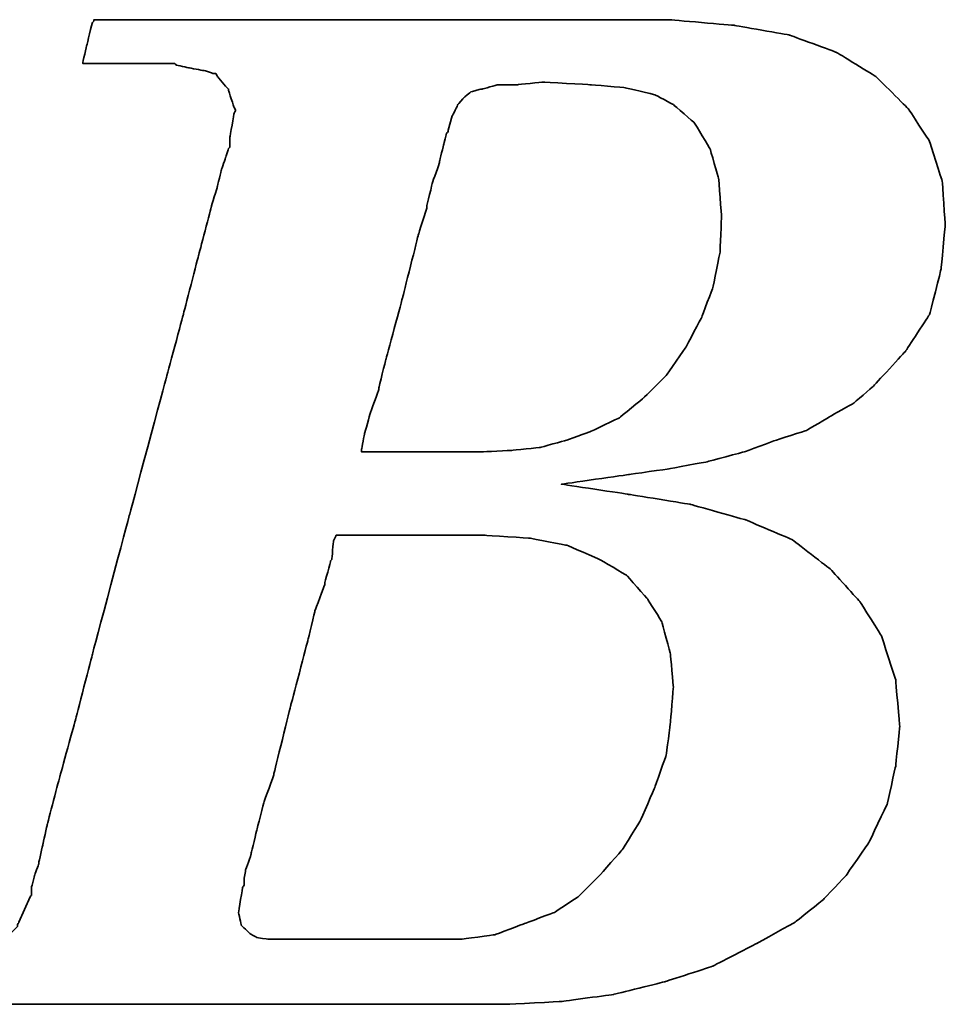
# Model space of a CAD drawing. Header units: millimetres. Extents: x 20 to 954, y -207 to 523.
# Tile 28 of 43: x 123.16 to 124.7, y 57.82 to 59.45. Entities that reach past the tile are written whole.
import ezdxf

# ---------------------------------------------------------------- set-up
doc = ezdxf.new("R2010")
doc.units = ezdxf.units.MM
doc.header["$LTSCALE"] = 0.1
doc.layers.add('DIM', color=4, linetype='CONTINUOUS')
doc.layers.add('layer 1', color=7, linetype='CONTINUOUS')

# ---------------------------------------------------------------- blocks, each defined once
blk = doc.blocks.new('TBI MOTION logo(完整正式版)')
at = {"layer": 'layer 1', "color": 22, "lineweight": 35}
for points, knots in [([(-64.65375, -6.86375), (-64.65375, -6.86375), (-64.84375, -7.29625), (-64.84375, -7.29625), (-64.84375, -7.29625), (-64.84375, -7.29625), (-64.86875, -7.34375), (-64.86875, -7.34375), (-64.86875, -7.34375), (-64.86875, -7.34375), (-64.86875, -7.36875), (-64.86875, -7.36875), (-64.86875, -7.36875), (-64.86875, -7.36875), (-65.15375, -7.65375), (-65.15375, -7.65375), (-65.15375, -7.65375), (-65.15375, -7.65375), (-65.17875, -7.65375), (-65.17875, -7.65375), (-65.17875, -7.65375), (-65.17875, -7.65375), (-65.20375, -7.67875), (-65.20375, -7.67875), (-65.20375, -7.67875), (-65.20375, -7.67875), (-65.58875, -7.87125), (-65.58875, -7.87125), (-65.58875, -7.87125), (-65.58875, -7.87125), (-65.63375, -7.87125), (-65.63375, -7.87125), (-65.63375, -7.87125), (-65.63375, -7.87125), (-65.65875, -7.89375), (-65.65875, -7.89375), (-65.65875, -7.89375), (-65.65875, -7.89375), (-66.09375, -7.94375), (-66.09375, -7.94375), (-66.09375, -7.94375), (-66.09375, -7.94375), (-66.11375, -7.94375), (-66.11375, -7.94375), (-66.11375, -7.94375), (-66.11375, -7.94375), (-66.16375, -7.94375), (-66.16375, -7.94375), (-66.16375, -7.94375), (-66.16375, -7.94375), (-66.30875, -7.94375), (-66.30875, -7.94375), (-66.30875, -7.94375), (-66.30875, -7.94375), (-66.69375, -7.94375), (-66.69375, -7.94375), (-66.69375, -7.94375), (-66.69375, -7.94375), (-67.07375, -7.94375), (-67.07375, -7.94375), (-67.07375, -7.94375), (-67.07375, -7.94375), (-67.12375, -7.94375), (-67.12375, -7.94375), (-67.12375, -7.94375), (-67.12375, -7.94375), (-67.12375, -7.96625), (-67.12375, -7.96625), (-67.12375, -7.96625), (-67.12375, -7.96625), (-67.14875, -7.99125), (-67.14875, -7.99125), (-67.14875, -7.99125), (-67.14875, -7.99125), (-67.24375, -8.34875), (-67.24375, -8.34875), (-67.24375, -8.34875), (-67.24375, -8.34875), (-67.31375, -8.68625), (-67.31375, -8.68625), (-67.31375, -8.68625), (-67.31375, -8.68625), (-67.26875, -8.68625), (-67.26875, -8.68625), (-67.26875, -8.68625), (-67.26875, -8.68625), (-67.07375, -8.68625), (-67.07375, -8.68625), (-67.07375, -8.68625), (-67.07375, -8.68625), (-66.54875, -8.68625), (-66.54875, -8.68625), (-66.54875, -8.68625), (-66.54875, -8.68625), (-65.82625, -8.68625), (-65.82625, -8.68625), (-65.82625, -8.68625), (-65.82625, -8.68625), (-65.01375, -8.68625), (-65.01375, -8.68625), (-65.01375, -8.68625), (-65.01375, -8.68625), (-64.05375, -8.68625), (-64.05375, -8.68625), (-64.05375, -8.68625), (-64.05375, -8.68625), (-62.08375, -8.68625), (-62.08375, -8.68625), (-62.08375, -8.68625), (-62.08375, -8.68625), (-60.06875, -8.68625), (-60.06875, -8.68625), (-60.06875, -8.68625), (-60.06875, -8.68625), (-59.10875, -8.68625), (-59.10875, -8.68625), (-59.10875, -8.68625), (-59.10875, -8.68625), (-58.29375, -8.68625), (-58.29375, -8.68625), (-58.29375, -8.68625), (-58.29375, -8.68625), (-57.57375, -8.68625), (-57.57375, -8.68625), (-57.57375, -8.68625), (-57.57375, -8.68625), (-57.04875, -8.68625), (-57.04875, -8.68625), (-57.04875, -8.68625), (-57.04875, -8.68625), (-56.85375, -8.68625), (-56.85375, -8.68625), (-56.85375, -8.68625), (-56.85375, -8.68625), (-56.70875, -8.68625), (-56.70875, -8.68625), (-56.70875, -8.68625), (-56.70875, -8.68625), (-56.61375, -8.68625), (-56.61375, -8.68625), (-56.61375, -8.68625), (-56.61375, -8.68625), (-56.56875, -8.68625), (-56.56875, -8.68625), (-56.56875, -8.68625), (-56.56875, -8.68625), (-55.65375, -8.63875), (-55.65375, -8.63875), (-55.65375, -8.63875), (-55.65375, -8.63875), (-54.76875, -8.51875), (-54.76875, -8.51875), (-54.76875, -8.51875), (-54.76875, -8.51875), (-53.90375, -8.30375), (-53.90375, -8.30375), (-53.90375, -8.30375), (-53.90375, -8.30375), (-53.08875, -8.03875), (-53.08875, -8.03875), (-53.08875, -8.03875), (-53.08875, -8.03875), (-52.34375, -7.65375), (-52.34375, -7.65375), (-52.34375, -7.65375), (-52.34375, -7.65375), (-51.69875, -7.29625), (-51.69875, -7.29625), (-51.69875, -7.29625), (-51.69875, -7.29625), (-51.21875, -6.91125), (-51.21875, -6.91125), (-51.21875, -6.91125), (-51.21875, -6.91125), (-50.83375, -6.50375), (-50.83375, -6.50375), (-50.83375, -6.50375), (-50.83375, -6.50375), (-50.44875, -5.94875), (-50.44875, -5.94875), (-50.44875, -5.94875), (-50.44875, -5.94875), (-50.13875, -5.30375), (-50.13875, -5.30375), (-50.13875, -5.30375), (-50.13875, -5.30375), (-49.99375, -4.65375), (-49.99375, -4.65375), (-49.99375, -4.65375), (-49.99375, -4.65375), (-49.92375, -3.98375), (-49.92375, -3.98375), (-49.92375, -3.98375), (-49.92375, -3.98375), (-49.99375, -3.19374), (-49.99375, -3.19374), (-49.99375, -3.19374), (-49.99375, -3.19374), (-50.23374, -2.44874), (-50.23374, -2.44874), (-50.23374, -2.44874), (-50.23374, -2.44874), (-50.59375, -1.87374), (-50.59375, -1.87374), (-50.59375, -1.87374), (-50.59375, -1.87374), (-51.09875, -1.31874), (-51.09875, -1.31874), (-51.09875, -1.31874), (-51.09875, -1.31874), (-51.74375, -0.81875), (-51.74375, -0.81875), (-51.74375, -0.81875), (-51.74375, -0.81875), (-52.53875, -0.48125), (-52.53875, -0.48125), (-52.53875, -0.48125), (-52.53875, -0.48125), (-53.47375, -0.21875), (-53.47375, -0.21875), (-53.47375, -0.21875), (-53.47375, -0.21875), (-54.52875, -0.04874), (-54.52875, -0.04874), (-54.52875, -0.04874), (-54.52875, -0.04874), (-55.65375, 0.12125), (-55.65375, 0.12125), (-55.65375, 0.12125), (-55.65375, 0.12125), (-54.50375, 0.28624), (-54.50375, 0.28624), (-54.50375, 0.28624), (-54.50375, 0.28624), (-53.83375, 0.38124), (-53.83375, 0.38124), (-53.83375, 0.38124), (-53.83375, 0.38124), (-53.18375, 0.50125), (-53.18375, 0.50125), (-53.18375, 0.50125), (-53.18375, 0.50125), (-52.55875, 0.66874), (-52.55875, 0.66874), (-52.55875, 0.66874), (-52.55875, 0.66874), (-52.03375, 0.86124), (-52.03375, 0.86124), (-52.03375, 0.86124), (-52.03375, 0.86124), (-51.50374, 1.03124), (-51.50374, 1.03124), (-51.50374, 1.03124), (-51.50374, 1.03124), (-51.09875, 1.27125), (-51.09875, 1.27125), (-51.09875, 1.27125), (-51.09875, 1.27125), (-50.71375, 1.48624), (-50.71375, 1.48624), (-50.71375, 1.48624), (-50.71375, 1.48624), (-50.37625, 1.77625), (-50.37625, 1.77625), (-50.37625, 1.77625), (-50.37625, 1.77625), (-49.82375, 2.37625), (-49.82375, 2.37625), (-49.82375, 2.37625), (-49.82375, 2.37625), (-49.41875, 2.99625), (-49.41875, 2.99625), (-49.41875, 2.99625), (-49.41875, 2.99625), (-49.22375, 3.76625), (-49.22375, 3.76625), (-49.22375, 3.76625), (-49.22375, 3.76625), (-49.15375, 4.50874), (-49.15375, 4.50874), (-49.15375, 4.50874), (-49.15375, 4.50874), (-49.20375, 5.25125), (-49.20375, 5.25125), (-49.20375, 5.25125), (-49.20375, 5.25125), (-49.41875, 5.92625), (-49.41875, 5.92625), (-49.41875, 5.92625), (-49.41875, 5.92625), (-49.77875, 6.47625), (-49.77875, 6.47625), (-49.77875, 6.47625), (-49.77875, 6.47625), (-50.33125, 7.02624), (-50.33125, 7.02624), (-50.33125, 7.02624), (-50.33125, 7.02624), (-51.00125, 7.43625), (-51.00125, 7.43625), (-51.00125, 7.43625), (-51.00125, 7.43625), (-51.79375, 7.72625), (-51.79375, 7.72625), (-51.79375, 7.72625), (-51.79375, 7.72625), (-52.72875, 7.89124), (-52.72875, 7.89124), (-52.72875, 7.89124), (-52.72875, 7.89124), (-53.83375, 7.98625), (-53.83375, 7.98625), (-53.83375, 7.98625), (-53.83375, 7.98625), (-53.92875, 7.98625), (-53.92875, 7.98625), (-53.92875, 7.98625), (-53.92875, 7.98625), (-54.26375, 7.98625), (-54.26375, 7.98625), (-54.26375, 7.98625), (-54.26375, 7.98625), (-54.74375, 7.98625), (-54.74375, 7.98625), (-54.74375, 7.98625), (-54.74375, 7.98625), (-55.36875, 7.98625), (-55.36875, 7.98625), (-55.36875, 7.98625), (-55.36875, 7.98625), (-56.13375, 7.98625), (-56.13375, 7.98625), (-56.13375, 7.98625), (-56.13375, 7.98625), (-56.94875, 7.98625), (-56.94875, 7.98625), (-56.94875, 7.98625), (-56.94875, 7.98625), (-58.77625, 7.98625), (-58.77625, 7.98625), (-58.77625, 7.98625), (-58.77625, 7.98625), (-60.59875, 7.98625), (-60.59875, 7.98625), (-60.59875, 7.98625), (-60.59875, 7.98625), (-61.41375, 7.98625), (-61.41375, 7.98625), (-61.41375, 7.98625), (-61.41375, 7.98625), (-62.17875, 7.98625), (-62.17875, 7.98625), (-62.17875, 7.98625), (-62.17875, 7.98625), (-62.80375, 7.98625), (-62.80375, 7.98625), (-62.80375, 7.98625), (-62.80375, 7.98625), (-63.30625, 7.98625), (-63.30625, 7.98625), (-63.30625, 7.98625), (-63.30625, 7.98625), (-63.57375, 7.98625), (-63.57375, 7.98625), (-63.57375, 7.98625), (-63.57375, 7.98625), (-63.57375, 7.96375), (-63.57375, 7.96375), (-63.57375, 7.96375), (-63.57375, 7.96375), (-63.59875, 7.94125), (-63.59875, 7.94125), (-63.59875, 7.94125), (-63.59875, 7.94125), (-63.69375, 7.55625), (-63.69375, 7.55625), (-63.69375, 7.55625), (-63.69375, 7.55625), (-63.76375, 7.24624), (-63.76375, 7.24624), (-63.76375, 7.24624), (-63.76375, 7.24624), (-63.23875, 7.24624), (-63.23875, 7.24624), (-63.23875, 7.24624), (-63.23875, 7.24624), (-62.75875, 7.24624), (-62.75875, 7.24624), (-62.75875, 7.24624), (-62.75875, 7.24624), (-62.61125, 7.24624), (-62.61125, 7.24624), (-62.61125, 7.24624), (-62.61125, 7.24624), (-62.56625, 7.24624), (-62.56625, 7.24624), (-62.56625, 7.24624), (-62.56625, 7.24624), (-62.22875, 7.24624), (-62.22875, 7.24624), (-62.22875, 7.24624), (-62.22875, 7.24624), (-62.20375, 7.24624), (-62.20375, 7.24624), (-62.20375, 7.24624), (-62.20375, 7.24624), (-62.17875, 7.21875), (-62.17875, 7.21875), (-62.17875, 7.21875), (-62.17875, 7.21875), (-61.96375, 7.17125), (-61.96375, 7.17125), (-61.96375, 7.17125), (-61.96375, 7.17125), (-61.72375, 7.12624), (-61.72375, 7.12624), (-61.72375, 7.12624), (-61.72375, 7.12624), (-61.70375, 7.12624), (-61.70375, 7.12624), (-61.70375, 7.12624), (-61.70375, 7.12624), (-61.55875, 7.07624), (-61.55875, 7.07624), (-61.55875, 7.07624), (-61.55875, 7.07624), (-61.50875, 7.07624), (-61.50875, 7.07624), (-61.50875, 7.07624), (-61.50875, 7.07624), (-61.48375, 7.02624), (-61.48375, 7.02624), (-61.48375, 7.02624), (-61.48375, 7.02624), (-61.31875, 6.83375), (-61.31875, 6.83375), (-61.31875, 6.83375), (-61.31875, 6.83375), (-61.29375, 6.81125), (-61.29375, 6.81125), (-61.29375, 6.81125), (-61.29375, 6.81125), (-61.29375, 6.78625), (-61.29375, 6.78625), (-61.29375, 6.78625), (-61.29375, 6.78625), (-61.19875, 6.50124), (-61.19875, 6.50124), (-61.19875, 6.50124), (-61.19875, 6.50124), (-61.17375, 6.45124), (-61.17375, 6.45124), (-61.17375, 6.45124), (-61.17375, 6.45124), (-61.19875, 6.40625), (-61.19875, 6.40625), (-61.19875, 6.40625), (-61.19875, 6.40625), (-61.26875, 5.99624), (-61.26875, 5.99624), (-61.26875, 5.99624), (-61.26875, 5.99624), (-61.26875, 5.85125), (-61.26875, 5.85125), (-61.26875, 5.85125), (-61.26875, 5.85125), (-61.26875, 5.82625), (-61.26875, 5.82625), (-61.26875, 5.82625), (-61.26875, 5.82625), (-61.29375, 5.80625), (-61.29375, 5.80625), (-61.29375, 5.80625), (-61.29375, 5.80625), (-61.34125, 5.66125), (-61.34125, 5.66125), (-61.34125, 5.66125), (-61.34125, 5.66125), (-61.41375, 5.44625), (-61.41375, 5.44625), (-61.41375, 5.44625), (-61.41375, 5.44625), (-61.48375, 5.15625), (-61.48375, 5.15625), (-61.48375, 5.15625), (-61.48375, 5.15625), (-61.58375, 4.82124), (-61.58375, 4.82124), (-61.58375, 4.82124), (-61.58375, 4.82124), (-61.79875, 4.00375), (-61.79875, 4.00375), (-61.79875, 4.00375), (-61.79875, 4.00375), (-62.05875, 2.99625), (-62.05875, 2.99625), (-62.05875, 2.99625), (-62.05875, 2.99625), (-62.34875, 1.91625), (-62.34875, 1.91625), (-62.34875, 1.91625), (-62.34875, 1.91625), (-62.97375, -0.41124), (-62.97375, -0.41124), (-62.97375, -0.41124), (-62.97375, -0.41124), (-63.59875, -2.75875), (-63.59875, -2.75875), (-63.59875, -2.75875), (-63.59875, -2.75875), (-63.88375, -3.86374), (-63.88375, -3.86374), (-63.88375, -3.86374), (-63.88375, -3.86374), (-64.14875, -4.82374), (-64.14875, -4.82374), (-64.14875, -4.82374), (-64.14875, -4.82374), (-64.36375, -5.64125), (-64.36375, -5.64125), (-64.36375, -5.64125), (-64.36375, -5.64125), (-64.43625, -5.97625), (-64.43625, -5.97625), (-64.43625, -5.97625), (-64.43625, -5.97625), (-64.50875, -6.28625), (-64.50875, -6.28625), (-64.50875, -6.28625), (-64.50875, -6.28625), (-64.50875, -6.30875), (-64.50875, -6.30875), (-64.50875, -6.30875), (-64.50875, -6.30875), (-64.57875, -6.50375), (-64.57875, -6.50375), (-64.57875, -6.50375), (-64.57875, -6.50375), (-64.62875, -6.69625), (-64.62875, -6.69625), (-64.62875, -6.69625), (-64.62875, -6.69625), (-64.62875, -6.76875), (-64.62875, -6.76875), (-64.62875, -6.76875), (-64.62875, -6.76875), (-64.62875, -6.81375), (-64.62875, -6.81375), (-64.62875, -6.81375), (-64.62875, -6.81375), (-64.62875, -6.83875), (-64.62875, -6.83875), (-64.62875, -6.83875), (-64.62875, -6.83875), (-64.65375, -6.86375), (-64.65375, -6.86375)], [0, 0, 0, 0, 0.00719424, 0.00719424, 0.00719424, 0.00719425, 0.01438849, 0.01438849, 0.01438849, 0.0143885, 0.02158273, 0.02158273, 0.02158273, 0.02158274, 0.02877698, 0.02877698, 0.02877698, 0.02877699, 0.03597122, 0.03597122, 0.03597122, 0.03597123, 0.04316547, 0.04316547, 0.04316547, 0.04316548, 0.05035971, 0.05035971, 0.05035971, 0.05035972, 0.05755396, 0.05755396, 0.05755396, 0.05755397, 0.0647482, 0.0647482, 0.0647482, 0.06474821, 0.07194245, 0.07194245, 0.07194245, 0.07194246, 0.07913669, 0.07913669, 0.07913669, 0.0791367, 0.08633094, 0.08633094, 0.08633094, 0.08633095, 0.09352518, 0.09352518, 0.09352518, 0.09352519, 0.10071942, 0.10071942, 0.10071942, 0.10071943, 0.10791367, 0.10791367, 0.10791367, 0.10791368, 0.11510791, 0.11510791, 0.11510791, 0.11510792, 0.12230216, 0.12230216, 0.12230216, 0.12230217, 0.1294964, 0.1294964, 0.1294964, 0.12949641, 0.13669065, 0.13669065, 0.13669065, 0.13669066, 0.14388489, 0.14388489, 0.14388489, 0.1438849, 0.15107914, 0.15107914, 0.15107914, 0.15107915, 0.15827338, 0.15827338, 0.15827338, 0.15827339, 0.16546763, 0.16546763, 0.16546763, 0.16546764, 0.17266187, 0.17266187, 0.17266187, 0.17266188, 0.17985612, 0.17985612, 0.17985612, 0.17985613, 0.18705036, 0.18705036, 0.18705036, 0.18705037, 0.1942446, 0.1942446, 0.1942446, 0.19424461, 0.20143885, 0.20143885, 0.20143885, 0.20143886, 0.20863309, 0.20863309, 0.20863309, 0.2086331, 0.21582734, 0.21582734, 0.21582734, 0.21582735, 0.22302158, 0.22302158, 0.22302158, 0.22302159, 0.23021583, 0.23021583, 0.23021583, 0.23021584, 0.23741007, 0.23741007, 0.23741007, 0.23741008, 0.24460432, 0.24460432, 0.24460432, 0.24460433, 0.25179856, 0.25179856, 0.25179856, 0.25179857, 0.25899281, 0.25899281, 0.25899281, 0.25899282, 0.26618705, 0.26618705, 0.26618705, 0.26618706, 0.27338129, 0.27338129, 0.27338129, 0.2733813, 0.28057554, 0.28057554, 0.28057554, 0.28057555, 0.28776978, 0.28776978, 0.28776978, 0.28776979, 0.29496403, 0.29496403, 0.29496403, 0.29496404, 0.30215827, 0.30215827, 0.30215827, 0.30215828, 0.30935252, 0.30935252, 0.30935252, 0.30935253, 0.31654676, 0.31654676, 0.31654676, 0.31654677, 0.32374101, 0.32374101, 0.32374101, 0.32374102, 0.33093525, 0.33093525, 0.33093525, 0.33093526, 0.3381295, 0.3381295, 0.3381295, 0.33812951, 0.34532374, 0.34532374, 0.34532374, 0.34532375, 0.35251799, 0.35251799, 0.35251799, 0.352518, 0.35971223, 0.35971223, 0.35971223, 0.35971224, 0.36690647, 0.36690647, 0.36690647, 0.36690648, 0.37410072, 0.37410072, 0.37410072, 0.37410073, 0.38129496, 0.38129496, 0.38129496, 0.38129497, 0.38848921, 0.38848921, 0.38848921, 0.38848922, 0.39568345, 0.39568345, 0.39568345, 0.39568346, 0.4028777, 0.4028777, 0.4028777, 0.40287771, 0.41007194, 0.41007194, 0.41007194, 0.41007195, 0.41726619, 0.41726619, 0.41726619, 0.4172662, 0.42446043, 0.42446043, 0.42446043, 0.42446044, 0.43165468, 0.43165468, 0.43165468, 0.43165469, 0.43884892, 0.43884892, 0.43884892, 0.43884893, 0.44604317, 0.44604317, 0.44604317, 0.44604318, 0.45323741, 0.45323741, 0.45323741, 0.45323742, 0.46043165, 0.46043165, 0.46043165, 0.46043166, 0.4676259, 0.4676259, 0.4676259, 0.46762591, 0.47482014, 0.47482014, 0.47482014, 0.47482015, 0.48201439, 0.48201439, 0.48201439, 0.4820144, 0.48920863, 0.48920863, 0.48920863, 0.48920864, 0.49640288, 0.49640288, 0.49640288, 0.49640289, 0.50359712, 0.50359712, 0.50359712, 0.50359713, 0.51079137, 0.51079137, 0.51079137, 0.51079138, 0.51798561, 0.51798561, 0.51798561, 0.51798562, 0.52517986, 0.52517986, 0.52517986, 0.52517987, 0.5323741, 0.5323741, 0.5323741, 0.53237411, 0.53956835, 0.53956835, 0.53956835, 0.53956836, 0.54676259, 0.54676259, 0.54676259, 0.5467626, 0.55395683, 0.55395683, 0.55395683, 0.55395684, 0.56115108, 0.56115108, 0.56115108, 0.56115109, 0.56834532, 0.56834532, 0.56834532, 0.56834533, 0.57553957, 0.57553957, 0.57553957, 0.57553958, 0.58273381, 0.58273381, 0.58273381, 0.58273382, 0.58992806, 0.58992806, 0.58992806, 0.58992807, 0.5971223, 0.5971223, 0.5971223, 0.59712231, 0.60431655, 0.60431655, 0.60431655, 0.60431656, 0.61151079, 0.61151079, 0.61151079, 0.6115108, 0.61870504, 0.61870504, 0.61870504, 0.61870505, 0.62589928, 0.62589928, 0.62589928, 0.62589929, 0.63309353, 0.63309353, 0.63309353, 0.63309354, 0.64028777, 0.64028777, 0.64028777, 0.64028778, 0.64748201, 0.64748201, 0.64748201, 0.64748202, 0.65467626, 0.65467626, 0.65467626, 0.65467627, 0.6618705, 0.6618705, 0.6618705, 0.66187051, 0.66906475, 0.66906475, 0.66906475, 0.66906476, 0.67625899, 0.67625899, 0.67625899, 0.676259, 0.68345324, 0.68345324, 0.68345324, 0.68345325, 0.69064748, 0.69064748, 0.69064748, 0.69064749, 0.69784173, 0.69784173, 0.69784173, 0.69784174, 0.70503597, 0.70503597, 0.70503597, 0.70503598, 0.71223022, 0.71223022, 0.71223022, 0.71223023, 0.71942446, 0.71942446, 0.71942446, 0.71942447, 0.72661871, 0.72661871, 0.72661871, 0.72661872, 0.73381295, 0.73381295, 0.73381295, 0.73381296, 0.74100719, 0.74100719, 0.74100719, 0.7410072, 0.74820144, 0.74820144, 0.74820144, 0.74820145, 0.75539568, 0.75539568, 0.75539568, 0.75539569, 0.76258993, 0.76258993, 0.76258993, 0.76258994, 0.76978417, 0.76978417, 0.76978417, 0.76978418, 0.77697842, 0.77697842, 0.77697842, 0.77697843, 0.78417266, 0.78417266, 0.78417266, 0.78417267, 0.79136691, 0.79136691, 0.79136691, 0.79136692, 0.79856115, 0.79856115, 0.79856115, 0.79856116, 0.8057554, 0.8057554, 0.8057554, 0.80575541, 0.81294964, 0.81294964, 0.81294964, 0.81294965, 0.82014388, 0.82014388, 0.82014388, 0.82014389, 0.82733813, 0.82733813, 0.82733813, 0.82733814, 0.83453237, 0.83453237, 0.83453237, 0.83453238, 0.84172662, 0.84172662, 0.84172662, 0.84172663, 0.84892086, 0.84892086, 0.84892086, 0.84892087, 0.85611511, 0.85611511, 0.85611511, 0.85611512, 0.86330935, 0.86330935, 0.86330935, 0.86330936, 0.8705036, 0.8705036, 0.8705036, 0.87050361, 0.87769784, 0.87769784, 0.87769784, 0.87769785, 0.88489209, 0.88489209, 0.88489209, 0.8848921, 0.89208633, 0.89208633, 0.89208633, 0.89208634, 0.89928058, 0.89928058, 0.89928058, 0.89928059, 0.90647482, 0.90647482, 0.90647482, 0.90647483, 0.91366906, 0.91366906, 0.91366906, 0.91366907, 0.92086331, 0.92086331, 0.92086331, 0.92086332, 0.92805755, 0.92805755, 0.92805755, 0.92805756, 0.9352518, 0.9352518, 0.9352518, 0.93525181, 0.94244604, 0.94244604, 0.94244604, 0.94244605, 0.94964029, 0.94964029, 0.94964029, 0.9496403, 0.95683453, 0.95683453, 0.95683453, 0.95683454, 0.96402878, 0.96402878, 0.96402878, 0.96402879, 0.97122302, 0.97122302, 0.97122302, 0.97122303, 0.97841727, 0.97841727, 0.97841727, 0.97841728, 0.98561151, 0.98561151, 0.98561151, 0.98561152, 0.99280576, 0.99280576, 0.99280576, 0.99280577, 1, 1, 1, 1]), ([(-57.50375, 6.35625), (-57.50375, 6.35625), (-57.57375, 6.11625), (-57.57375, 6.11625), (-57.57375, 6.11625), (-57.57375, 6.11625), (-57.57375, 6.09125), (-57.57375, 6.09125), (-57.57375, 6.09125), (-57.57375, 6.09125), (-57.59875, 6.06625), (-57.59875, 6.06625), (-57.59875, 6.06625), (-57.59875, 6.06625), (-57.64875, 5.87625), (-57.64875, 5.87625), (-57.64875, 5.87625), (-57.64875, 5.87625), (-57.71875, 5.58875), (-57.71875, 5.58875), (-57.71875, 5.58875), (-57.71875, 5.58875), (-57.71875, 5.56625), (-57.71875, 5.56625), (-57.71875, 5.56625), (-57.71875, 5.56625), (-57.83875, 5.23125), (-57.83875, 5.23125), (-57.83875, 5.23125), (-57.83875, 5.23125), (-57.93625, 4.82124), (-57.93625, 4.82124), (-57.93625, 4.82124), (-57.93625, 4.82124), (-57.93625, 4.79624), (-57.93625, 4.79624), (-57.93625, 4.79624), (-57.93625, 4.79624), (-58.07875, 4.34125), (-58.07875, 4.34125), (-58.07875, 4.34125), (-58.07875, 4.34125), (-58.34375, 3.28625), (-58.34375, 3.28625), (-58.34375, 3.28625), (-58.34375, 3.28625), (-58.62875, 2.23124), (-58.62875, 2.23124), (-58.62875, 2.23124), (-58.62875, 2.23124), (-58.74875, 1.75125), (-58.74875, 1.75125), (-58.74875, 1.75125), (-58.74875, 1.75125), (-58.74875, 1.72625), (-58.74875, 1.72625), (-58.74875, 1.72625), (-58.74875, 1.72625), (-58.89375, 1.31625), (-58.89375, 1.31625), (-58.89375, 1.31625), (-58.89375, 1.31625), (-58.98875, 0.98124), (-58.98875, 0.98124), (-58.98875, 0.98124), (-58.98875, 0.98124), (-59.03875, 0.71625), (-59.03875, 0.71625), (-59.03875, 0.71625), (-59.03875, 0.71625), (-59.03875, 0.66874), (-59.03875, 0.66874), (-59.03875, 0.66874), (-59.03875, 0.66874), (-58.91875, 0.66874), (-58.91875, 0.66874), (-58.91875, 0.66874), (-58.91875, 0.66874), (-58.53375, 0.66874), (-58.53375, 0.66874), (-58.53375, 0.66874), (-58.53375, 0.66874), (-58.10375, 0.66874), (-58.10375, 0.66874), (-58.10375, 0.66874), (-58.10375, 0.66874), (-57.66875, 0.66874), (-57.66875, 0.66874), (-57.66875, 0.66874), (-57.66875, 0.66874), (-57.33375, 0.66874), (-57.33375, 0.66874), (-57.33375, 0.66874), (-57.33375, 0.66874), (-57.09375, 0.66874), (-57.09375, 0.66874), (-57.09375, 0.66874), (-57.09375, 0.66874), (-56.99875, 0.66874), (-56.99875, 0.66874), (-56.99875, 0.66874), (-56.99875, 0.66874), (-56.49375, 0.69374), (-56.49375, 0.69374), (-56.49375, 0.69374), (-56.49375, 0.69374), (-56.01375, 0.74374), (-56.01375, 0.74374), (-56.01375, 0.74374), (-56.01375, 0.74374), (-55.58375, 0.86124), (-55.58375, 0.86124), (-55.58375, 0.86124), (-55.58375, 0.86124), (-55.17375, 1.00624), (-55.17375, 1.00624), (-55.17375, 1.00624), (-55.17375, 1.00624), (-54.67375, 1.24625), (-54.67375, 1.24625), (-54.67375, 1.24625), (-54.67375, 1.24625), (-54.26375, 1.58124), (-54.26375, 1.58124), (-54.26375, 1.58124), (-54.26375, 1.58124), (-53.87875, 1.96374), (-53.87875, 1.96374), (-53.87875, 1.96374), (-53.87875, 1.96374), (-53.54375, 2.44625), (-53.54375, 2.44625), (-53.54375, 2.44625), (-53.54375, 2.44625), (-53.27875, 2.95125), (-53.27875, 2.95125), (-53.27875, 2.95125), (-53.27875, 2.95125), (-53.08875, 3.45124), (-53.08875, 3.45124), (-53.08875, 3.45124), (-53.08875, 3.45124), (-52.96875, 4.05124), (-52.96875, 4.05124), (-52.96875, 4.05124), (-52.96875, 4.05124), (-52.94375, 4.65125), (-52.94375, 4.65125), (-52.94375, 4.65125), (-52.94375, 4.65125), (-52.99375, 5.30125), (-52.99375, 5.30125), (-52.99375, 5.30125), (-52.99375, 5.30125), (-53.13875, 5.80625), (-53.13875, 5.80625), (-53.13875, 5.80625), (-53.13875, 5.80625), (-53.39875, 6.23625), (-53.39875, 6.23625), (-53.39875, 6.23625), (-53.39875, 6.23625), (-53.75875, 6.54875), (-53.75875, 6.54875), (-53.75875, 6.54875), (-53.75875, 6.54875), (-54.07375, 6.71625), (-54.07375, 6.71625), (-54.07375, 6.71625), (-54.07375, 6.71625), (-54.57375, 6.83375), (-54.57375, 6.83375), (-54.57375, 6.83375), (-54.57375, 6.83375), (-55.17375, 6.88625), (-55.17375, 6.88625), (-55.17375, 6.88625), (-55.17375, 6.88625), (-55.96875, 6.93125), (-55.96875, 6.93125), (-55.96875, 6.93125), (-55.96875, 6.93125), (-56.39875, 6.88625), (-56.39875, 6.88625), (-56.39875, 6.88625), (-56.39875, 6.88625), (-56.42125, 6.88625), (-56.42125, 6.88625), (-56.42125, 6.88625), (-56.42125, 6.88625), (-56.73375, 6.88625), (-56.73375, 6.88625), (-56.73375, 6.88625), (-56.73375, 6.88625), (-56.99875, 6.81125), (-56.99875, 6.81125), (-56.99875, 6.81125), (-56.99875, 6.81125), (-57.02375, 6.81125), (-57.02375, 6.81125), (-57.02375, 6.81125), (-57.02375, 6.81125), (-57.18875, 6.76625), (-57.18875, 6.76625), (-57.18875, 6.76625), (-57.18875, 6.76625), (-57.30875, 6.66625), (-57.30875, 6.66625), (-57.30875, 6.66625), (-57.30875, 6.66625), (-57.40875, 6.54875), (-57.40875, 6.54875), (-57.40875, 6.54875), (-57.40875, 6.54875), (-57.50375, 6.35625), (-57.50375, 6.35625)], [0, 0, 0, 0, 0.01851852, 0.01851852, 0.01851852, 0.01851853, 0.03703704, 0.03703704, 0.03703704, 0.03703705, 0.05555556, 0.05555556, 0.05555556, 0.05555557, 0.07407407, 0.07407407, 0.07407407, 0.07407408, 0.09259259, 0.09259259, 0.09259259, 0.0925926, 0.11111111, 0.11111111, 0.11111111, 0.11111112, 0.12962963, 0.12962963, 0.12962963, 0.12962964, 0.14814815, 0.14814815, 0.14814815, 0.14814816, 0.16666667, 0.16666667, 0.16666667, 0.16666668, 0.18518519, 0.18518519, 0.18518519, 0.1851852, 0.2037037, 0.2037037, 0.2037037, 0.20370371, 0.22222222, 0.22222222, 0.22222222, 0.22222223, 0.24074074, 0.24074074, 0.24074074, 0.24074075, 0.25925926, 0.25925926, 0.25925926, 0.25925927, 0.27777778, 0.27777778, 0.27777778, 0.27777779, 0.2962963, 0.2962963, 0.2962963, 0.29629631, 0.31481481, 0.31481481, 0.31481481, 0.31481482, 0.33333333, 0.33333333, 0.33333333, 0.33333334, 0.35185185, 0.35185185, 0.35185185, 0.35185186, 0.37037037, 0.37037037, 0.37037037, 0.37037038, 0.38888889, 0.38888889, 0.38888889, 0.3888889, 0.40740741, 0.40740741, 0.40740741, 0.40740742, 0.42592593, 0.42592593, 0.42592593, 0.42592594, 0.44444444, 0.44444444, 0.44444444, 0.44444445, 0.46296296, 0.46296296, 0.46296296, 0.46296297, 0.48148148, 0.48148148, 0.48148148, 0.48148149, 0.5, 0.5, 0.5, 0.50000001, 0.51851852, 0.51851852, 0.51851852, 0.51851853, 0.53703704, 0.53703704, 0.53703704, 0.53703705, 0.55555556, 0.55555556, 0.55555556, 0.55555557, 0.57407407, 0.57407407, 0.57407407, 0.57407408, 0.59259259, 0.59259259, 0.59259259, 0.5925926, 0.61111111, 0.61111111, 0.61111111, 0.61111112, 0.62962963, 0.62962963, 0.62962963, 0.62962964, 0.64814815, 0.64814815, 0.64814815, 0.64814816, 0.66666667, 0.66666667, 0.66666667, 0.66666668, 0.68518519, 0.68518519, 0.68518519, 0.6851852, 0.7037037, 0.7037037, 0.7037037, 0.70370371, 0.72222222, 0.72222222, 0.72222222, 0.72222223, 0.74074074, 0.74074074, 0.74074074, 0.74074075, 0.75925926, 0.75925926, 0.75925926, 0.75925927, 0.77777778, 0.77777778, 0.77777778, 0.77777779, 0.7962963, 0.7962963, 0.7962963, 0.79629631, 0.81481481, 0.81481481, 0.81481481, 0.81481482, 0.83333333, 0.83333333, 0.83333333, 0.83333334, 0.85185185, 0.85185185, 0.85185185, 0.85185186, 0.87037037, 0.87037037, 0.87037037, 0.87037038, 0.88888889, 0.88888889, 0.88888889, 0.8888889, 0.90740741, 0.90740741, 0.90740741, 0.90740742, 0.92592593, 0.92592593, 0.92592593, 0.92592594, 0.94444444, 0.94444444, 0.94444444, 0.94444445, 0.96296296, 0.96296296, 0.96296296, 0.96296297, 0.98148148, 0.98148148, 0.98148148, 0.98148149, 1, 1, 1, 1]), ([(-61.03125, -6.57375), (-61.03125, -6.57375), (-61.03125, -6.67125), (-61.03125, -6.67125), (-61.03125, -6.67125), (-61.03125, -6.67125), (-61.05375, -6.69625), (-61.05375, -6.69625), (-61.05375, -6.69625), (-61.05375, -6.69625), (-61.12375, -7.12875), (-61.12375, -7.12875), (-61.12375, -7.12875), (-61.12375, -7.12875), (-61.07875, -7.34375), (-61.07875, -7.34375), (-61.07875, -7.34375), (-61.07875, -7.34375), (-60.93375, -7.48875), (-60.93375, -7.48875), (-60.93375, -7.48875), (-60.93375, -7.48875), (-60.81375, -7.55625), (-60.81375, -7.55625), (-60.81375, -7.55625), (-60.81375, -7.55625), (-60.62375, -7.58375), (-60.62375, -7.58375), (-60.62375, -7.58375), (-60.62375, -7.58375), (-60.30875, -7.58375), (-60.30875, -7.58375), (-60.30875, -7.58375), (-60.30875, -7.58375), (-59.97375, -7.58375), (-59.97375, -7.58375), (-59.97375, -7.58375), (-59.97375, -7.58375), (-59.87875, -7.58375), (-59.87875, -7.58375), (-59.87875, -7.58375), (-59.87875, -7.58375), (-59.63625, -7.58375), (-59.63625, -7.58375), (-59.63625, -7.58375), (-59.63625, -7.58375), (-58.96875, -7.58375), (-58.96875, -7.58375), (-58.96875, -7.58375), (-58.96875, -7.58375), (-58.29375, -7.58375), (-58.29375, -7.58375), (-58.29375, -7.58375), (-58.29375, -7.58375), (-58.05375, -7.58375), (-58.05375, -7.58375), (-58.05375, -7.58375), (-58.05375, -7.58375), (-57.98375, -7.58375), (-57.98375, -7.58375), (-57.98375, -7.58375), (-57.98375, -7.58375), (-57.35875, -7.58375), (-57.35875, -7.58375), (-57.35875, -7.58375), (-57.35875, -7.58375), (-56.78375, -7.50875), (-56.78375, -7.50875), (-56.78375, -7.50875), (-56.78375, -7.50875), (-56.27875, -7.31875), (-56.27875, -7.31875), (-56.27875, -7.31875), (-56.27875, -7.31875), (-55.77375, -7.12875), (-55.77375, -7.12875), (-55.77375, -7.12875), (-55.77375, -7.12875), (-55.36875, -6.86375), (-55.36875, -6.86375), (-55.36875, -6.86375), (-55.36875, -6.86375), (-55.00875, -6.50375), (-55.00875, -6.50375), (-55.00875, -6.50375), (-55.00875, -6.50375), (-54.62375, -6.06875), (-54.62375, -6.06875), (-54.62375, -6.06875), (-54.62375, -6.06875), (-54.31375, -5.56875), (-54.31375, -5.56875), (-54.31375, -5.56875), (-54.31375, -5.56875), (-54.07375, -5.01625), (-54.07375, -5.01625), (-54.07375, -5.01625), (-54.07375, -5.01625), (-53.87875, -4.46374), (-53.87875, -4.46374), (-53.87875, -4.46374), (-53.87875, -4.46374), (-53.80875, -3.91375), (-53.80875, -3.91375), (-53.80875, -3.91375), (-53.80875, -3.91375), (-53.75875, -3.31375), (-53.75875, -3.31375), (-53.75875, -3.31375), (-53.75875, -3.31375), (-53.80875, -2.75875), (-53.80875, -2.75875), (-53.80875, -2.75875), (-53.80875, -2.75875), (-53.95375, -2.20875), (-53.95375, -2.20875), (-53.95375, -2.20875), (-53.95375, -2.20875), (-54.19375, -1.82625), (-54.19375, -1.82625), (-54.19375, -1.82625), (-54.19375, -1.82625), (-54.55375, -1.41875), (-54.55375, -1.41875), (-54.55375, -1.41875), (-54.55375, -1.41875), (-55.00875, -1.15125), (-55.00875, -1.15125), (-55.00875, -1.15125), (-55.00875, -1.15125), (-55.56125, -0.91375), (-55.56125, -0.91375), (-55.56125, -0.91375), (-55.56125, -0.91375), (-56.18125, -0.79375), (-56.18125, -0.79375), (-56.18125, -0.79375), (-56.18125, -0.79375), (-56.94875, -0.74374), (-56.94875, -0.74374), (-56.94875, -0.74374), (-56.94875, -0.74374), (-56.99875, -0.74374), (-56.99875, -0.74374), (-56.99875, -0.74374), (-56.99875, -0.74374), (-57.09375, -0.74374), (-57.09375, -0.74374), (-57.09375, -0.74374), (-57.09375, -0.74374), (-57.38375, -0.74374), (-57.38375, -0.74374), (-57.38375, -0.74374), (-57.38375, -0.74374), (-57.76875, -0.74374), (-57.76875, -0.74374), (-57.76875, -0.74374), (-57.76875, -0.74374), (-58.24625, -0.74374), (-58.24625, -0.74374), (-58.24625, -0.74374), (-58.24625, -0.74374), (-58.72875, -0.74374), (-58.72875, -0.74374), (-58.72875, -0.74374), (-58.72875, -0.74374), (-59.20875, -0.74374), (-59.20875, -0.74374), (-59.20875, -0.74374), (-59.20875, -0.74374), (-59.46875, -0.74374), (-59.46875, -0.74374), (-59.46875, -0.74374), (-59.46875, -0.74374), (-59.51625, -0.83875), (-59.51625, -0.83875), (-59.51625, -0.83875), (-59.51625, -0.83875), (-59.54375, -1.15125), (-59.54375, -1.15125), (-59.54375, -1.15125), (-59.54375, -1.15125), (-59.56375, -1.17874), (-59.56375, -1.17874), (-59.56375, -1.17874), (-59.56375, -1.17874), (-59.66375, -1.55875), (-59.66375, -1.55875), (-59.66375, -1.55875), (-59.66375, -1.55875), (-59.66375, -1.58375), (-59.66375, -1.58375), (-59.66375, -1.58375), (-59.66375, -1.58375), (-59.82875, -2.01874), (-59.82875, -2.01874), (-59.82875, -2.01874), (-59.82875, -2.01874), (-59.94875, -2.52125), (-59.94875, -2.52125), (-59.94875, -2.52125), (-59.94875, -2.52125), (-60.23875, -3.62375), (-60.23875, -3.62375), (-60.23875, -3.62375), (-60.23875, -3.62375), (-60.52375, -4.77624), (-60.52375, -4.77624), (-60.52375, -4.77624), (-60.52375, -4.77624), (-60.52375, -4.79874), (-60.52375, -4.79874), (-60.52375, -4.79874), (-60.52375, -4.79874), (-60.69125, -5.25375), (-60.69125, -5.25375), (-60.69125, -5.25375), (-60.69125, -5.25375), (-60.81375, -5.73625), (-60.81375, -5.73625), (-60.81375, -5.73625), (-60.81375, -5.73625), (-60.90875, -6.11875), (-60.90875, -6.11875), (-60.90875, -6.11875), (-60.90875, -6.11875), (-60.90875, -6.14375), (-60.90875, -6.14375), (-60.90875, -6.14375), (-60.90875, -6.14375), (-61.00375, -6.40875), (-61.00375, -6.40875), (-61.00375, -6.40875), (-61.00375, -6.40875), (-61.03125, -6.57375), (-61.03125, -6.57375)], [0, 0, 0, 0, 0.01694915, 0.01694915, 0.01694915, 0.01694916, 0.03389831, 0.03389831, 0.03389831, 0.03389832, 0.05084746, 0.05084746, 0.05084746, 0.05084747, 0.06779661, 0.06779661, 0.06779661, 0.06779662, 0.08474576, 0.08474576, 0.08474576, 0.08474577, 0.10169492, 0.10169492, 0.10169492, 0.10169493, 0.11864407, 0.11864407, 0.11864407, 0.11864408, 0.13559322, 0.13559322, 0.13559322, 0.13559323, 0.15254237, 0.15254237, 0.15254237, 0.15254238, 0.16949153, 0.16949153, 0.16949153, 0.16949154, 0.18644068, 0.18644068, 0.18644068, 0.18644069, 0.20338983, 0.20338983, 0.20338983, 0.20338984, 0.22033898, 0.22033898, 0.22033898, 0.22033899, 0.23728814, 0.23728814, 0.23728814, 0.23728815, 0.25423729, 0.25423729, 0.25423729, 0.2542373, 0.27118644, 0.27118644, 0.27118644, 0.27118645, 0.28813559, 0.28813559, 0.28813559, 0.2881356, 0.30508475, 0.30508475, 0.30508475, 0.30508476, 0.3220339, 0.3220339, 0.3220339, 0.32203391, 0.33898305, 0.33898305, 0.33898305, 0.33898306, 0.3559322, 0.3559322, 0.3559322, 0.35593221, 0.37288136, 0.37288136, 0.37288136, 0.37288137, 0.38983051, 0.38983051, 0.38983051, 0.38983052, 0.40677966, 0.40677966, 0.40677966, 0.40677967, 0.42372881, 0.42372881, 0.42372881, 0.42372882, 0.44067797, 0.44067797, 0.44067797, 0.44067798, 0.45762712, 0.45762712, 0.45762712, 0.45762713, 0.47457627, 0.47457627, 0.47457627, 0.47457628, 0.49152542, 0.49152542, 0.49152542, 0.49152543, 0.50847458, 0.50847458, 0.50847458, 0.50847459, 0.52542373, 0.52542373, 0.52542373, 0.52542374, 0.54237288, 0.54237288, 0.54237288, 0.54237289, 0.55932203, 0.55932203, 0.55932203, 0.55932204, 0.57627119, 0.57627119, 0.57627119, 0.5762712, 0.59322034, 0.59322034, 0.59322034, 0.59322035, 0.61016949, 0.61016949, 0.61016949, 0.6101695, 0.62711864, 0.62711864, 0.62711864, 0.62711865, 0.6440678, 0.6440678, 0.6440678, 0.64406781, 0.66101695, 0.66101695, 0.66101695, 0.66101696, 0.6779661, 0.6779661, 0.6779661, 0.67796611, 0.69491525, 0.69491525, 0.69491525, 0.69491526, 0.71186441, 0.71186441, 0.71186441, 0.71186442, 0.72881356, 0.72881356, 0.72881356, 0.72881357, 0.74576271, 0.74576271, 0.74576271, 0.74576272, 0.76271186, 0.76271186, 0.76271186, 0.76271187, 0.77966102, 0.77966102, 0.77966102, 0.77966103, 0.79661017, 0.79661017, 0.79661017, 0.79661018, 0.81355932, 0.81355932, 0.81355932, 0.81355933, 0.83050847, 0.83050847, 0.83050847, 0.83050848, 0.84745763, 0.84745763, 0.84745763, 0.84745764, 0.86440678, 0.86440678, 0.86440678, 0.86440679, 0.88135593, 0.88135593, 0.88135593, 0.88135594, 0.89830508, 0.89830508, 0.89830508, 0.89830509, 0.91525424, 0.91525424, 0.91525424, 0.91525425, 0.93220339, 0.93220339, 0.93220339, 0.9322034, 0.94915254, 0.94915254, 0.94915254, 0.94915255, 0.96610169, 0.96610169, 0.96610169, 0.9661017, 0.98305085, 0.98305085, 0.98305085, 0.98305086, 1, 1, 1, 1])]:
    blk.add_open_spline(points, degree=3, knots=knots, dxfattribs=at)
blk = doc.blocks.new('A$C0D704F04')
at = {"layer": 'DIM', "color": 7, "xscale": 0.0980771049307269, "yscale": 0.0980771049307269, "zscale": 0.0980771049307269}
blk.add_blockref('TBI MOTION logo(完整正式版)', (14.3245, 1.9246), dxfattribs=at)

msp = doc.modelspace()

# ---------------------------------------------------------------- block references
at = {"layer": 'DIM', "color": 7}
msp.add_blockref('A$C0D704F04', (115.1943, 56.7428), dxfattribs=at)

doc.saveas('drawing.dxf')
